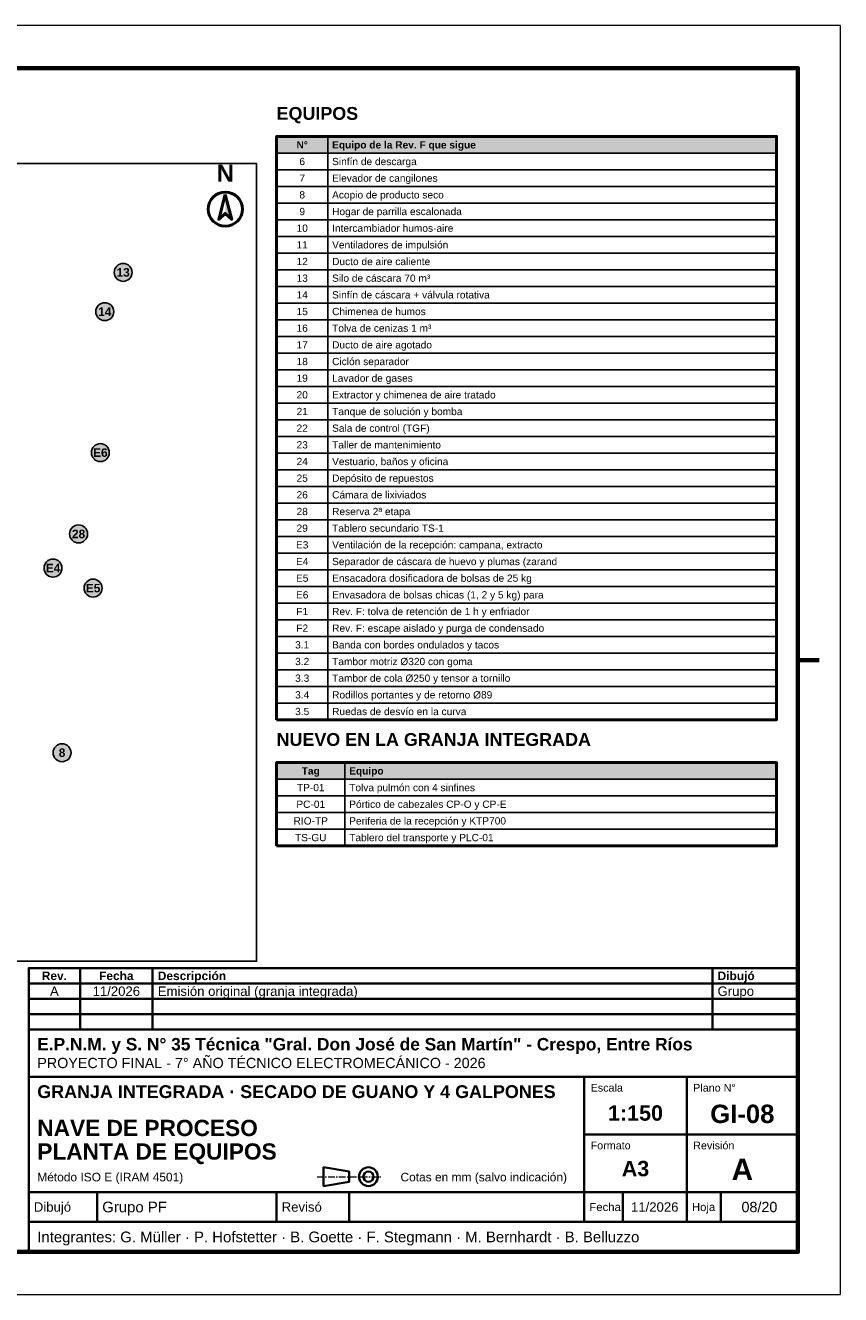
# Model space of a CAD drawing. Header units: millimetres. Extents: x 0 to 420, y 0 to 297.
# Tile 2 of 2: x 229 to 420, y 0 to 297. Entities that reach past the tile are written whole.
import ezdxf
from ezdxf.enums import TextEntityAlignment as Align

# ---------------------------------------------------------------- set-up
doc = ezdxf.new("R2010")
doc.units = ezdxf.units.MM
doc.header["$LTSCALE"] = 0.5
doc.linetypes.add('CENTER', pattern=[5.08, 3.175, -0.635, 0.635, -0.635])
for name, color, linetype, lineweight in [('AUXILIAR', 9, 'CONTINUOUS', 13), ('CONTORNO', 7, 'CONTINUOUS', 50), ('COTAS', 7, 'CONTINUOUS', 25), ('EJES', 1, 'CENTER', 18), ('FINO', 7, 'CONTINUOUS', 25), ('HOJA', 8, 'CONTINUOUS', 13), ('RECUADRO', 7, 'CONTINUOUS', 70), ('RELLENO', 9, 'CONTINUOUS', 13), ('ROTULO', 7, 'CONTINUOUS', 35), ('TEXTO', 7, 'CONTINUOUS', 25)]:
    doc.layers.add(name, color=color, linetype=linetype, lineweight=lineweight)
doc.styles.add('NEGRITA', font='arialbd.ttf')
doc.styles.get("Standard").update_dxf_attribs({"font": 'arial.ttf'})
picture_1 = doc.add_image_def('image1.png', size_in_pixel=(2991, 2204))

msp = doc.modelspace()

# ---------------------------------------------------------------- hatches: boundary and pattern name
at = {"layer": 'CONTORNO'}
msp.add_hatch(color=7, dxfattribs=at).paths.add_polyline_path([(276, 257.4), (276, 253), (277.52, 251.6)])
at = {"layer": 'RELLENO', "true_color": 0xe2e8ee}
for points in [[(288, 267.1), (405, 267.1), (405, 271), (288, 271)], [(288, 120.6), (405, 120.6), (405, 124.5), (288, 124.5)]]:
    msp.add_hatch(color=7, dxfattribs=at).paths.add_polyline_path(points)
at = {"layer": 'RELLENO', "true_color": 0xffffff}
h = msp.add_hatch(color=7, dxfattribs=at)
edge = h.paths.add_edge_path()
edge.add_arc((252.1, 239.2), 2.1, 0, 360)
h = msp.add_hatch(color=7, dxfattribs=at)
edge = h.paths.add_edge_path()
edge.add_arc((247.8, 230.01), 2.1, 0, 360)
h = msp.add_hatch(color=7, dxfattribs=at)
edge = h.paths.add_edge_path()
edge.add_arc((246.76, 197.03), 2.1, 0, 360)
h = msp.add_hatch(color=7, dxfattribs=at)
edge = h.paths.add_edge_path()
edge.add_arc((241.67, 178), 2.1, 0, 360)
h = msp.add_hatch(color=7, dxfattribs=at)
edge = h.paths.add_edge_path()
edge.add_arc((235.68, 170.01), 2.1, 0, 360)
h = msp.add_hatch(color=7, dxfattribs=at)
edge = h.paths.add_edge_path()
edge.add_arc((245.06, 165.32), 2.1, 0, 360)
h = msp.add_hatch(color=7, dxfattribs=at)
edge = h.paths.add_edge_path()
edge.add_arc((237.8, 126.81), 2.1, 0, 360)

# ---------------------------------------------------------------- linework, layer by layer
at = {"layer": 'CONTORNO'}
for points in [[(288, 134.5), (405, 134.5), (405, 271), (288, 271)], [(276, 257.4), (274.48, 251.6), (276, 253), (277.52, 251.6)], [(288, 105), (405, 105), (405, 124.5), (288, 124.5)]]:
    msp.add_lwpolyline(points, close=True, dxfattribs=at)
msp.add_circle((276, 254), 4, dxfattribs=at)
at = {"layer": 'COTAS'}
for centre in [(252.1, 239.2), (247.8, 230.01), (246.76, 197.03), (241.67, 178), (235.68, 170.01), (245.06, 165.32), (237.8, 126.81)]:
    msp.add_circle(centre, 2.1, dxfattribs=at)
at = {"layer": 'EJES'}
msp.add_line((297.5, 27.6), (312.5, 27.6), dxfattribs=at)
at = {"layer": 'FINO'}
for p, q in [((300, 271), (300, 134.5)), ((304, 124.5), (304, 105))]:
    msp.add_line(p, q, dxfattribs=at)
for points in [[(288, 267.1), (405, 267.1), (405, 271), (288, 271)], [(30, 78), (283.33, 78), (283.33, 264.68), (30, 264.68)], [(288, 263.2), (405, 263.2), (405, 267.1), (288, 267.1)], [(288, 259.3), (405, 259.3), (405, 263.2), (288, 263.2)], [(288, 255.4), (405, 255.4), (405, 259.3), (288, 259.3)], [(288, 251.5), (405, 251.5), (405, 255.4), (288, 255.4)], [(288, 247.6), (405, 247.6), (405, 251.5), (288, 251.5)], [(288, 243.7), (405, 243.7), (405, 247.6), (288, 247.6)], [(288, 239.8), (405, 239.8), (405, 243.7), (288, 243.7)], [(288, 235.9), (405, 235.9), (405, 239.8), (288, 239.8)], [(288, 232), (405, 232), (405, 235.9), (288, 235.9)], [(288, 228.1), (405, 228.1), (405, 232), (288, 232)], [(288, 224.2), (405, 224.2), (405, 228.1), (288, 228.1)], [(288, 220.3), (405, 220.3), (405, 224.2), (288, 224.2)], [(288, 216.4), (405, 216.4), (405, 220.3), (288, 220.3)], [(288, 212.5), (405, 212.5), (405, 216.4), (288, 216.4)], [(288, 208.6), (405, 208.6), (405, 212.5), (288, 212.5)], [(288, 204.7), (405, 204.7), (405, 208.6), (288, 208.6)], [(288, 200.8), (405, 200.8), (405, 204.7), (288, 204.7)], [(288, 196.9), (405, 196.9), (405, 200.8), (288, 200.8)], [(288, 193), (405, 193), (405, 196.9), (288, 196.9)], [(288, 189.1), (405, 189.1), (405, 193), (288, 193)], [(288, 185.2), (405, 185.2), (405, 189.1), (288, 189.1)], [(288, 181.3), (405, 181.3), (405, 185.2), (288, 185.2)], [(288, 177.4), (405, 177.4), (405, 181.3), (288, 181.3)], [(288, 173.5), (405, 173.5), (405, 177.4), (288, 177.4)], [(288, 169.6), (405, 169.6), (405, 173.5), (288, 173.5)], [(288, 165.7), (405, 165.7), (405, 169.6), (288, 169.6)], [(288, 161.8), (405, 161.8), (405, 165.7), (288, 165.7)], [(288, 157.9), (405, 157.9), (405, 161.8), (288, 161.8)], [(288, 154), (405, 154), (405, 157.9), (288, 157.9)], [(288, 150.1), (405, 150.1), (405, 154), (288, 154)], [(288, 146.2), (405, 146.2), (405, 150.1), (288, 150.1)], [(288, 142.3), (405, 142.3), (405, 146.2), (288, 146.2)], [(288, 138.4), (405, 138.4), (405, 142.3), (288, 142.3)], [(288, 134.5), (405, 134.5), (405, 138.4), (288, 138.4)], [(288, 120.6), (405, 120.6), (405, 124.5), (288, 124.5)], [(288, 116.7), (405, 116.7), (405, 120.6), (288, 120.6)], [(288, 112.8), (405, 112.8), (405, 116.7), (288, 116.7)], [(288, 108.9), (405, 108.9), (405, 112.8), (288, 112.8)], [(288, 105), (405, 105), (405, 108.9), (288, 108.9)]]:
    msp.add_lwpolyline(points, close=True, dxfattribs=at)
at = {"layer": 'HOJA'}
msp.add_lwpolyline([(0, 0), (420, 0), (420, 297), (0, 297)], close=True, dxfattribs=at)
at = {"layer": 'RECUADRO'}
msp.add_line((415, 148.5), (410, 148.5), dxfattribs=at)
msp.add_lwpolyline([(20, 10), (410, 10), (410, 287), (20, 287)], close=True, dxfattribs=at)
at = {"layer": 'ROTULO'}
for p, q in [((242, 72.8), (242, 76.4)), ((259, 72.8), (259, 76.4)), ((390, 72.8), (390, 76.4)), ((242, 69.2), (242, 72.8)), ((259, 69.2), (259, 72.8)), ((390, 69.2), (390, 72.8)), ((242, 65.6), (242, 69.2)), ((259, 65.6), (259, 69.2)), ((390, 65.6), (390, 69.2)), ((242, 62), (242, 65.6)), ((259, 62), (259, 65.6)), ((390, 62), (390, 65.6)), ((230, 62), (410, 62)), ((230, 10), (230, 62)), ((230, 51), (410, 51)), ((360, 24), (360, 51)), ((384, 24), (384, 51)), ((360, 37.5), (410, 37.5)), ((230, 24), (410, 24)), ((246, 17), (246, 24)), ((288, 17), (288, 24)), ((305, 17), (305, 24)), ((360, 17), (360, 24)), ((369, 17), (369, 24)), ((384, 17), (384, 24)), ((392, 17), (392, 24)), ((230, 17), (410, 17))]:
    msp.add_line(p, q, dxfattribs=at)
for points in [[(230, 72.8), (410, 72.8), (410, 76.4), (230, 76.4)], [(230, 69.2), (410, 69.2), (410, 72.8), (230, 72.8)], [(230, 65.6), (410, 65.6), (410, 69.2), (230, 69.2)], [(230, 62), (410, 62), (410, 65.6), (230, 65.6)], [(299, 25.4), (305, 26.4), (305, 28.8), (299, 29.8)]]:
    msp.add_lwpolyline(points, close=True, dxfattribs=at)
for radius in [2.2, 1.2]:
    msp.add_circle((309.5, 27.6), radius, dxfattribs=at)

# ---------------------------------------------------------------- texts
at = {"layer": 'COTAS', "style": 'NEGRITA'}
for s, height, p in [('13', 1.995, (252.1, 239.2)), ('14', 1.995, (247.8, 230.01)), ('E6', 1.995, (246.76, 197.03)), ('28', 1.995, (241.67, 178)), ('E4', 1.995, (235.68, 170.01)), ('E5', 1.995, (245.06, 165.32)), ('8', 1.99, (237.8, 126.81))]:
    msp.add_text(s, height=height, dxfattribs=at).set_placement(p, align=Align.MIDDLE_CENTER)
at = {"layer": 'ROTULO', "style": 'NEGRITA'}
for s, height, p in [('Rev.', 2, (236, 74.6)), ('Fecha', 2, (250.5, 74.6)), ('1:150', 3.6, (372, 42.5)), ('GI-08', 4.3, (397, 42.3)), ('A3', 3.6, (372, 29.5)), ('A', 5, (397, 29.3))]:
    msp.add_text(s, height=height, dxfattribs=at).set_placement(p, align=Align.MIDDLE_CENTER)
for s, height, p in [('Descripción', 2, (260.2, 74.6)), ('Dibujó', 2, (391.2, 74.6)), ('E.P.N.M. y S. N° 35 Técnica "Gral. Don José de San Martín" - Crespo, Entre Ríos', 2.9, (232, 58.6)), ('GRANJA INTEGRADA · SECADO DE GUANO Y 4 GALPONES', 3, (232, 47.5)), ('NAVE DE PROCESO', 3.8, (232, 39)), ('PLANTA DE EQUIPOS', 3.8, (232, 33.49))]:
    msp.add_text(s, height=height, dxfattribs=at).set_placement(p, align=Align.MIDDLE_LEFT)
at = {"layer": 'ROTULO'}
for s, height, p in [('A', 2.2, (236, 71)), ('11/2026', 2.2, (250.5, 71)), ('11/2026', 2.2, (376.5, 20.5)), ('08/20', 2.4, (401, 20.5))]:
    msp.add_text(s, height=height, dxfattribs=at).set_placement(p, align=Align.MIDDLE_CENTER)
for s, height, p in [('Emisión original (granja integrada)', 2.2, (260.2, 71)), ('Grupo', 2.2, (391.2, 71)), ('PROYECTO FINAL - 7° AÑO TÉCNICO ELECTROMECÁNICO - 2026', 2.4, (232, 54.2)), ('Método ISO E (IRAM 4501)', 2, (232, 27.5)), ('Cotas en mm (salvo indicación)', 2, (317, 27.5)), ('Dibujó', 2.2, (231.2, 20.5)), ('Grupo PF', 2.5, (247.2, 20.5)), ('Revisó', 2.2, (289.2, 20.5)), ('Fecha', 1.9, (361.2, 20.5)), ('Hoja', 1.9, (385.2, 20.5)), ('Integrantes: G. Müller · P. Hofstetter · B. Goette · F. Stegmann · M. Bernhardt · B. Belluzzo', 2.5, (232, 13.5))]:
    msp.add_text(s, height=height, dxfattribs=at).set_placement(p, align=Align.MIDDLE_LEFT)
for s, p in [('Escala', (361.5, 49.3)), ('Plano N°', (385.5, 49.3)), ('Formato', (361.5, 35.8)), ('Revisión', (385.5, 35.8))]:
    msp.add_text(s, height=1.8, dxfattribs=at).set_placement(p, align=Align.TOP_LEFT)
at = {"layer": 'TEXTO', "style": 'NEGRITA'}
for s, p in [('EQUIPOS', (288, 274)), ('NUEVO EN LA GRANJA INTEGRADA', (288, 127.5))]:
    msp.add_text(s, height=3, dxfattribs=at).set_placement(p, align=Align.BOTTOM_LEFT)
for s, p in [('N°', (294, 269.05)), ('Tag', (296, 122.55))]:
    msp.add_text(s, height=1.7, dxfattribs=at).set_placement(p, align=Align.MIDDLE_CENTER)
for s, p in [('Equipo de la Rev. F que sigue', (301, 269.05)), ('Equipo', (305, 122.55))]:
    msp.add_text(s, height=1.7, dxfattribs=at).set_placement(p, align=Align.MIDDLE_LEFT)
msp.add_text('N', height=4, dxfattribs=at).set_placement((276, 259.2), align=Align.BOTTOM_CENTER)
at = {"layer": 'TEXTO'}
for s, p in [('6', (294, 265.15)), ('7', (294, 261.25)), ('8', (294, 257.35)), ('9', (294, 253.45)), ('10', (294, 249.55)), ('11', (294, 245.65)), ('12', (294, 241.75)), ('13', (294, 237.85)), ('14', (294, 233.95)), ('15', (294, 230.05)), ('16', (294, 226.15)), ('17', (294, 222.25)), ('18', (294, 218.35)), ('19', (294, 214.45)), ('20', (294, 210.55)), ('21', (294, 206.65)), ('22', (294, 202.75)), ('23', (294, 198.85)), ('24', (294, 194.95)), ('25', (294, 191.05)), ('26', (294, 187.15)), ('28', (294, 183.25)), ('29', (294, 179.35)), ('E3', (294, 175.45)), ('E4', (294, 171.55)), ('E5', (294, 167.65)), ('E6', (294, 163.75)), ('F1', (294, 159.85)), ('F2', (294, 155.95)), ('3.1', (294, 152.05)), ('3.2', (294, 148.15)), ('3.3', (294, 144.25)), ('3.4', (294, 140.35)), ('3.5', (294, 136.45)), ('TP-01', (296, 118.65)), ('PC-01', (296, 114.75)), ('RIO-TP', (296, 110.85)), ('TS-GU', (296, 106.95))]:
    msp.add_text(s, height=1.7, dxfattribs=at).set_placement(p, align=Align.MIDDLE_CENTER)
for s, p in [('Sinfín de descarga', (301, 265.15)), ('Elevador de cangilones', (301, 261.25)), ('Acopio de producto seco', (301, 257.35)), ('Hogar de parrilla escalonada', (301, 253.45)), ('Intercambiador humos-aire', (301, 249.55)), ('Ventiladores de impulsión', (301, 245.65)), ('Ducto de aire caliente', (301, 241.75)), ('Silo de cáscara 70 m³', (301, 237.85)), ('Sinfín de cáscara + válvula rotativa', (301, 233.95)), ('Chimenea de humos', (301, 230.05)), ('Tolva de cenizas 1 m³', (301, 226.15)), ('Ducto de aire agotado', (301, 222.25)), ('Ciclón separador', (301, 218.35)), ('Lavador de gases', (301, 214.45)), ('Extractor y chimenea de aire tratado', (301, 210.55)), ('Tanque de solución y bomba', (301, 206.65)), ('Sala de control (TGF)', (301, 202.75)), ('Taller de mantenimiento', (301, 198.85)), ('Vestuario, baños y oficina', (301, 194.95)), ('Depósito de repuestos', (301, 191.05)), ('Cámara de lixiviados', (301, 187.15)), ('Reserva 2ª etapa', (301, 183.25)), ('Tablero secundario TS-1', (301, 179.35)), ('Ventilación de la recepción: campana, extracto', (301, 175.45)), ('Separador de cáscara de huevo y plumas (zarand', (301, 171.55)), ('Ensacadora dosificadora de bolsas de 25 kg', (301, 167.65)), ('Envasadora de bolsas chicas (1, 2 y 5 kg) para', (301, 163.75)), ('Rev. F: tolva de retención de 1 h y enfriador ', (301, 159.85)), ('Rev. F: escape aislado y purga de condensado', (301, 155.95)), ('Banda con bordes ondulados y tacos', (301, 152.05)), ('Tambor motriz Ø320 con goma', (301, 148.15)), ('Tambor de cola Ø250 y tensor a tornillo', (301, 144.25)), ('Rodillos portantes y de retorno Ø89', (301, 140.35)), ('Ruedas de desvío en la curva', (301, 136.45)), ('Tolva pulmón con 4 sinfines', (305, 118.65)), ('Pórtico de cabezales CP-O y CP-E', (305, 114.75)), ('Periferia de la recepción y KTP700', (305, 110.85)), ('Tablero del transporte y PLC-01', (305, 106.95))]:
    msp.add_text(s, height=1.7, dxfattribs=at).set_placement(p, align=Align.MIDDLE_LEFT)

# ---------------------------------------------------------------- pictures from other files: only their frames are drawn
at = {"layer": 'AUXILIAR'}
image = msp.add_image(picture_1, insert=(30, 78), size_in_units=(253.33, 186.68), dxfattribs=at)

doc.saveas('drawing.dxf')
